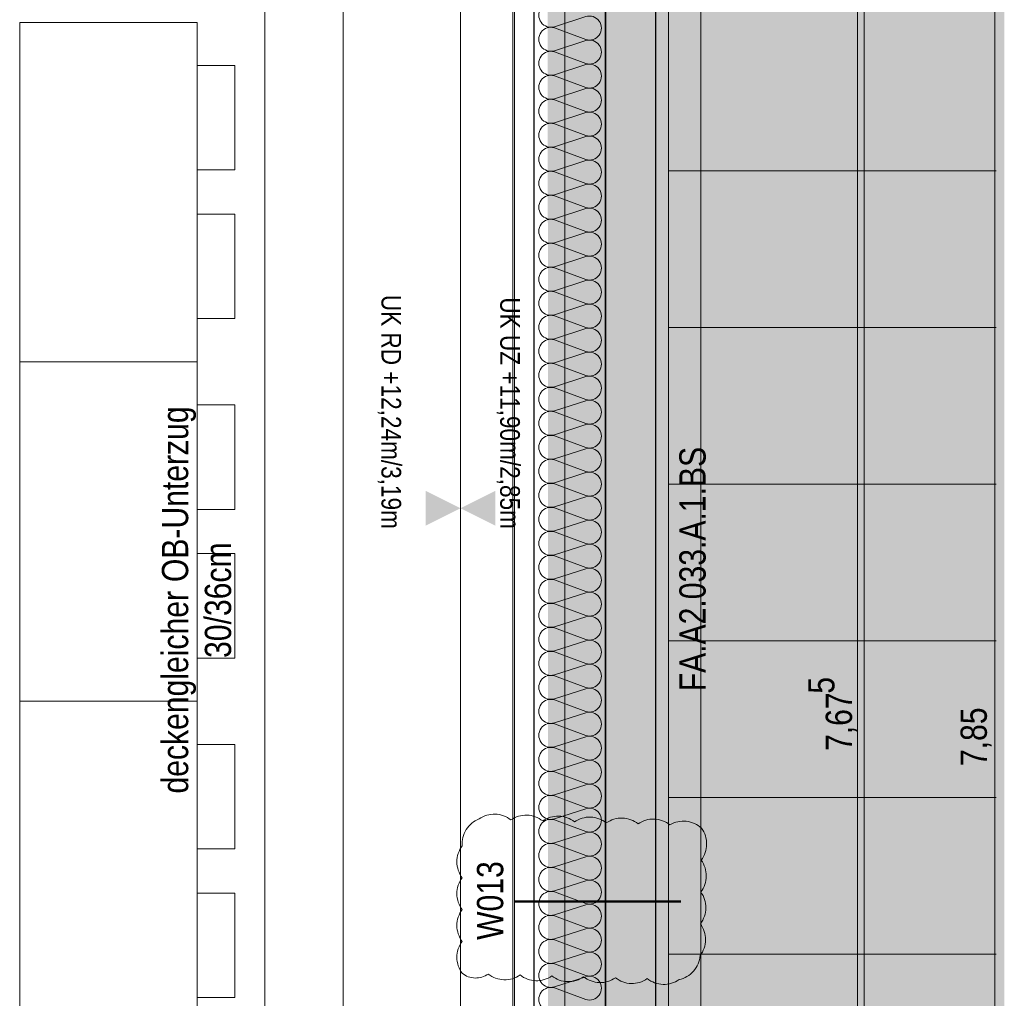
# Model space of a CAD drawing. Extents: x -620 to 300, y 62 to 1112.
# Tile 197 of 200: x 1 to 77, y 897 to 972. Entities that reach past the tile are written whole.
import ezdxf
from ezdxf.lldxf.tags import DXFTag

# ---------------------------------------------------------------- set-up
doc = ezdxf.new("R2010")
doc.units = 0
doc.layers.get('0').update_dxf_attribs({"lineweight": 13})
for name, color, linetype, lineweight, true_color in [('30 -33 Aussenwände- 7 Fassade_ Elemente', 7, 'Continuous', 9, 0x00aacc), ('30 -35 Decken- 1 Konstruktion-Träger- Stahlbeton', 7, 'Continuous', 13, 0x33aa00), ('30 -35 Decken- 1 Konstruktion-Träger- Stahlbeton -Ortbeton', 7, 'Continuous', 13, 0x33aa00), ('60- 61 allgemeine Ausstattung- 1 Möbel', 9, 'Continuous', 9, 0x808080), ('60- 61 allgemeine Ausstattung- 4 Terrassen', 9, 'Continuous', 9, 0x808080), ('70 -72 Beschriftung- 1 Beschriftung allgemein', 7, 'Continuous', 9, 0xff6633), ('70 -76 Bemaßung- 2 Allgemein', 9, 'Continuous', 5, 0x808080), ('70 -77 Revision- 2 Wolken', 7, 'Continuous', 18, 0x944cff), ('iwb_Layout BA_Markierung', 7, 'Continuous', 9, 0xbadcdc)]:
    doc.layers.add(name, color=color, linetype=linetype, lineweight=lineweight, true_color=true_color)
doc.layers.add('70 -71 Achsen- 1 Gebäudeachsen', color=7, linetype='STRICHPUNKT2-A06CPVM0L0', lineweight=18)
doc.layers.add('70 -75 Raumstempel- 3 Wandstempel', color=7, linetype='Continuous', lineweight=50)
doc.styles.get("Standard").update_dxf_attribs({"font": 'ARIALN.TTF'})
tags = doc.linetypes.add('grob-A06CPVLVL0', pattern=[14, 3, -8, 3]).pattern_tags.tags
tags[8:9] = [DXFTag(74, 4), DXFTag(75, 0), DXFTag(340, '0'), DXFTag(46, 0.0), DXFTag(50, 0.0), DXFTag(44, 0.0), DXFTag(45, 0.0)]
tags[6:7] = [DXFTag(74, 4), DXFTag(75, 0), DXFTag(340, '0'), DXFTag(46, 0.0), DXFTag(50, 0.0), DXFTag(44, 0.0), DXFTag(45, 0.0)]
tags[4:5] = [DXFTag(74, 4), DXFTag(75, 0), DXFTag(340, '0'), DXFTag(46, 0.0), DXFTag(50, 0.0), DXFTag(44, 0.0), DXFTag(45, 0.0)]
tags = doc.linetypes.add('STRICHPUNKT2-A06CPVM0L0', pattern=[12.7, 6.35, -3.175, 0, -3.175]).pattern_tags.tags
tags[10:11] = [DXFTag(74, 4), DXFTag(75, 0), DXFTag(340, '0'), DXFTag(46, 0.0), DXFTag(50, 0.0), DXFTag(44, 0.0), DXFTag(45, 0.0)]
tags[8:9] = [DXFTag(74, 4), DXFTag(75, 0), DXFTag(340, '0'), DXFTag(46, 0.0), DXFTag(50, 0.0), DXFTag(44, 0.0), DXFTag(45, 0.0)]
tags[6:7] = [DXFTag(74, 4), DXFTag(75, 0), DXFTag(340, '0'), DXFTag(46, 0.0), DXFTag(50, 0.0), DXFTag(44, 0.0), DXFTag(45, 0.0)]
tags[4:5] = [DXFTag(74, 4), DXFTag(75, 0), DXFTag(340, '0'), DXFTag(46, 0.0), DXFTag(50, 0.0), DXFTag(44, 0.0), DXFTag(45, 0.0)]

# ---------------------------------------------------------------- blocks, each defined once
blk = doc.blocks.new('Polygon-A06CPVLPL0')
at = {"color": 0, "linetype": 'ByBlock', "lineweight": -2, "ltscale": 0.13}
blk.add_solid([(41.663, 86.61), (41.495, 1083.814), (76.501, 86.518), (76.501, 1083.814)], dxfattribs=at)
blk = doc.blocks.new('Referenz-A06CPVM1L0')
at = {"layer": '30 -33 Aussenwände- 7 Fassade_ Elemente', "color": 0, "linetype": 'Continuous', "lineweight": 25, "ltscale": 0.25}
for p, q in [((45.924, 999.614), (45.924, 834.614)), ((40.464, 839.114), (40.464, 995.114)), ((45.924, 839.614), (45.924, 994.614)), ((49.764, 994.614), (49.764, 839.614))]:
    blk.add_line(p, q, dxfattribs=at)
at = {"layer": '30 -33 Aussenwände- 7 Fassade_ Elemente', "color": 0, "linetype": 'Continuous', "ltscale": 0.13}
for p, q in [((50.764, 836.014), (50.764, 998.214)), ((38.964, 995.114), (38.964, 839.114)), ((44.424, 972.375), (42.024, 971.603)), ((42.024, 971.513), (44.424, 970.626)), ((44.424, 970.536), (42.024, 969.765)), ((42.024, 969.675), (44.424, 968.788)), ((44.424, 968.698), (42.024, 967.926)), ((42.024, 967.836), (44.424, 966.949)), ((44.424, 966.859), (42.024, 966.088)), ((42.024, 965.998), (44.424, 965.111)), ((44.424, 965.021), (42.024, 964.249)), ((42.024, 964.159), (44.424, 963.272)), ((44.424, 963.182), (42.024, 962.411)), ((42.024, 962.321), (44.424, 961.434)), ((44.424, 961.344), (42.024, 960.572)), ((42.024, 960.482), (44.424, 959.595)), ((44.424, 959.505), (42.024, 958.734)), ((42.024, 958.644), (44.424, 957.756)), ((44.424, 957.666), (42.024, 956.895)), ((42.024, 956.805), (44.424, 955.918)), ((44.424, 955.828), (42.024, 955.057)), ((42.024, 954.967), (44.424, 954.079)), ((44.424, 953.989), (42.024, 953.218)), ((42.024, 953.128), (44.424, 952.241)), ((44.424, 952.151), (42.024, 951.38)), ((42.024, 951.29), (44.424, 950.402)), ((44.424, 950.312), (42.024, 949.541)), ((42.024, 949.451), (44.424, 948.564)), ((44.424, 948.474), (42.024, 947.703)), ((42.024, 947.613), (44.424, 946.725)), ((44.424, 946.635), (42.024, 945.864)), ((42.024, 945.774), (44.424, 944.887)), ((44.424, 944.797), (42.024, 944.025)), ((42.024, 943.935), (44.424, 943.048)), ((44.424, 942.958), (42.024, 942.187)), ((42.024, 942.097), (44.424, 941.21)), ((44.424, 941.12), (42.024, 940.348)), ((42.024, 940.258), (44.424, 939.371)), ((44.424, 939.281), (42.024, 938.51)), ((42.024, 938.42), (44.424, 937.533)), ((44.424, 937.443), (42.024, 936.671)), ((42.024, 936.581), (44.424, 935.694)), ((44.424, 935.604), (42.024, 934.833)), ((42.024, 934.743), (44.424, 933.856)), ((44.424, 933.766), (42.024, 932.994)), ((42.024, 932.904), (44.424, 932.017)), ((44.424, 931.927), (42.024, 931.156)), ((42.024, 931.066), (44.424, 930.179)), ((44.424, 930.089), (42.024, 929.317)), ((42.024, 929.227), (44.424, 928.34)), ((44.424, 928.25), (42.024, 927.479)), ((42.024, 927.389), (44.424, 926.502)), ((44.424, 926.412), (42.024, 925.64)), ((42.024, 925.55), (44.424, 924.663)), ((44.424, 924.573), (42.024, 923.802)), ((42.024, 923.712), (44.424, 922.824)), ((44.424, 922.734), (42.024, 921.963)), ((42.024, 921.873), (44.424, 920.986)), ((44.424, 920.896), (42.024, 920.125)), ((42.024, 920.035), (44.424, 919.147)), ((44.424, 919.057), (42.024, 918.286)), ((42.024, 918.196), (44.424, 917.309)), ((44.424, 917.219), (42.024, 916.448)), ((42.024, 916.358), (44.424, 915.47)), ((44.424, 915.38), (42.024, 914.609)), ((42.024, 914.519), (44.424, 913.632)), ((44.424, 913.542), (42.024, 912.77)), ((42.024, 912.68), (44.424, 911.793)), ((44.424, 911.703), (42.024, 910.932)), ((42.024, 910.842), (44.424, 909.955)), ((44.424, 909.865), (42.024, 909.093)), ((42.024, 909.003), (44.424, 908.116)), ((44.424, 908.026), (42.024, 907.255)), ((42.024, 907.165), (44.424, 906.278)), ((44.424, 906.188), (42.024, 905.416)), ((42.024, 905.326), (44.424, 904.439)), ((44.424, 904.349), (42.024, 903.578)), ((42.024, 903.488), (44.424, 902.601)), ((44.424, 902.511), (42.024, 901.739)), ((42.024, 901.649), (44.424, 900.762)), ((44.424, 900.672), (42.024, 899.901)), ((42.024, 899.811), (44.424, 898.924)), ((44.424, 898.834), (42.024, 898.062)), ((42.024, 897.972), (44.424, 897.085))]:
    blk.add_line(p, q, dxfattribs=at)
for centre, major_axis, end_param in [((41.742, 972.478), (0.282, 0.874), 3.765224), ((44.705, 971.5), (-0.282, -0.874), 3.764652), ((41.742, 970.639), (0.282, 0.874), 3.765224), ((44.705, 969.662), (-0.282, -0.874), 3.764652), ((41.742, 968.801), (0.282, 0.874), 3.765224), ((44.705, 967.823), (-0.282, -0.874), 3.764652), ((41.742, 966.962), (0.282, 0.874), 3.765224), ((44.705, 965.985), (-0.282, -0.874), 3.764652), ((41.742, 965.124), (0.282, 0.874), 3.765224), ((44.705, 964.146), (-0.282, -0.874), 3.764652), ((41.742, 963.285), (0.282, 0.874), 3.765224), ((44.705, 962.308), (-0.282, -0.874), 3.764652), ((41.742, 961.446), (0.282, 0.874), 3.765224), ((44.705, 960.469), (-0.282, -0.874), 3.764652), ((41.742, 959.608), (0.282, 0.874), 3.765224), ((44.705, 958.631), (-0.282, -0.874), 3.764652), ((41.742, 957.769), (0.282, 0.874), 3.765224), ((44.705, 956.792), (-0.282, -0.874), 3.764652), ((41.742, 955.931), (0.282, 0.874), 3.765224), ((44.705, 954.954), (-0.282, -0.874), 3.764652), ((41.742, 954.092), (0.282, 0.874), 3.765224), ((44.705, 953.115), (-0.282, -0.874), 3.764652), ((41.742, 952.254), (0.282, 0.874), 3.765224), ((44.705, 951.277), (-0.282, -0.874), 3.764652), ((41.742, 950.415), (0.282, 0.874), 3.765224), ((44.705, 949.438), (-0.282, -0.874), 3.764652), ((41.742, 948.577), (0.282, 0.874), 3.765224), ((44.705, 947.6), (-0.282, -0.874), 3.764652), ((41.742, 946.738), (0.282, 0.874), 3.765224), ((44.705, 945.761), (-0.282, -0.874), 3.764652), ((41.742, 944.9), (0.282, 0.874), 3.765224), ((44.705, 943.923), (-0.282, -0.874), 3.764652), ((41.742, 943.061), (0.282, 0.874), 3.765224), ((44.705, 942.084), (-0.282, -0.874), 3.764652), ((41.742, 941.223), (0.282, 0.874), 3.765224), ((44.705, 940.245), (-0.282, -0.874), 3.764652), ((41.742, 939.384), (0.282, 0.874), 3.765224), ((44.705, 938.407), (-0.282, -0.874), 3.764652), ((41.742, 937.546), (0.282, 0.874), 3.765224), ((44.705, 936.568), (-0.282, -0.874), 3.764652), ((41.742, 935.707), (0.282, 0.874), 3.765224), ((44.705, 934.73), (-0.282, -0.874), 3.764652), ((41.742, 933.869), (0.282, 0.874), 3.765224), ((44.705, 932.891), (-0.282, -0.874), 3.764652), ((41.742, 932.03), (0.282, 0.874), 3.765224), ((44.705, 931.053), (-0.282, -0.874), 3.764652), ((41.742, 930.192), (0.282, 0.874), 3.765224), ((44.705, 929.214), (-0.282, -0.874), 3.764652), ((41.742, 928.353), (0.282, 0.874), 3.765224), ((44.705, 927.376), (-0.282, -0.874), 3.764652), ((41.742, 926.514), (0.282, 0.874), 3.765224), ((44.705, 925.537), (-0.282, -0.874), 3.764652), ((41.742, 924.676), (0.282, 0.874), 3.765224), ((44.705, 923.699), (-0.282, -0.874), 3.764652), ((41.742, 922.837), (0.282, 0.874), 3.765224), ((44.705, 921.86), (-0.282, -0.874), 3.764652), ((41.742, 920.999), (0.282, 0.874), 3.765224), ((44.705, 920.022), (-0.282, -0.874), 3.764652), ((41.742, 919.16), (0.282, 0.874), 3.765224), ((44.705, 918.183), (-0.282, -0.874), 3.764652), ((41.742, 917.322), (0.282, 0.874), 3.765224), ((44.705, 916.345), (-0.282, -0.874), 3.764652), ((41.742, 915.483), (0.282, 0.874), 3.765224), ((44.705, 914.506), (-0.282, -0.874), 3.764652), ((41.742, 913.645), (0.282, 0.874), 3.765224), ((44.705, 912.668), (-0.282, -0.874), 3.764652), ((41.742, 911.806), (0.282, 0.874), 3.765224), ((44.705, 910.829), (-0.282, -0.874), 3.764652), ((41.742, 909.968), (0.282, 0.874), 3.765224), ((44.705, 908.99), (-0.282, -0.874), 3.764652), ((41.742, 908.129), (0.282, 0.874), 3.765224), ((44.705, 907.152), (-0.282, -0.874), 3.764652), ((41.742, 906.291), (0.282, 0.874), 3.765224), ((44.705, 905.313), (-0.282, -0.874), 3.764652), ((41.742, 904.452), (0.282, 0.874), 3.765224), ((44.705, 903.475), (-0.282, -0.874), 3.764652), ((41.742, 902.614), (0.282, 0.874), 3.765224), ((44.705, 901.636), (-0.282, -0.874), 3.764652), ((41.742, 900.775), (0.282, 0.874), 3.765224), ((44.705, 899.798), (-0.282, -0.874), 3.764652), ((41.742, 898.937), (0.282, 0.874), 3.765224), ((44.705, 897.959), (-0.282, -0.874), 3.764652), ((41.742, 897.098), (0.282, 0.874), 3.765224)]:
    blk.add_ellipse(centre, major_axis=major_axis, ratio=1, start_param=0, end_param=end_param, dxfattribs=at)
at = {"layer": '30 -35 Decken- 1 Konstruktion-Träger- Stahlbeton', "color": 0, "linetype": 'grob-A06CPVLVL0', "lineweight": -2, "ltscale": 0.13}
for p, q in [((34.824, 778.614), (34.824, 995.614)), ((42.824, 778.614), (42.824, 995.614))]:
    blk.add_line(p, q, dxfattribs=at)
at = {"layer": '30 -35 Decken- 1 Konstruktion-Träger- Stahlbeton -Ortbeton', "color": 0, "linetype": 'Continuous', "lineweight": -2, "ltscale": 0.13}
for p, q in [((19.824, 837.614), (19.824, 996.618)), ((25.824, 996.618), (25.824, 837.614))]:
    blk.add_line(p, q, dxfattribs=at)
at = {"layer": '60- 61 allgemeine Ausstattung- 1 Möbel', "color": 0, "linetype": 'Continuous', "ltscale": 0.13}
for p, q in [((1.039, 945.937), (1.039, 971.937)), ((1.039, 971.937), (14.639, 971.937)), ((14.639, 971.937), (14.639, 945.937)), ((14.639, 960.632), (14.639, 968.632)), ((14.639, 968.632), (17.52, 968.632)), ((17.52, 968.632), (17.52, 960.632)), ((17.52, 960.632), (14.639, 960.632)), ((14.639, 949.242), (14.639, 957.242)), ((14.639, 957.242), (17.52, 957.242)), ((17.52, 957.242), (17.52, 949.242)), ((17.52, 949.242), (14.639, 949.242)), ((1.039, 919.937), (1.039, 945.937)), ((1.039, 945.937), (14.639, 945.937)), ((14.639, 945.937), (1.039, 945.937)), ((14.639, 945.937), (14.639, 919.937)), ((14.639, 934.632), (14.639, 942.632)), ((14.639, 942.632), (17.52, 942.632)), ((17.52, 942.632), (17.52, 934.632)), ((17.52, 934.632), (14.639, 934.632)), ((14.639, 923.242), (14.639, 931.242)), ((14.639, 931.242), (17.52, 931.242)), ((17.52, 931.242), (17.52, 923.242)), ((17.52, 923.242), (14.639, 923.242)), ((14.639, 919.937), (1.039, 919.937)), ((1.039, 893.937), (1.039, 919.937)), ((1.039, 919.937), (14.639, 919.937)), ((14.639, 919.937), (14.639, 893.937)), ((14.639, 908.632), (14.639, 916.632)), ((14.639, 916.632), (17.52, 916.632)), ((17.52, 916.632), (17.52, 908.632)), ((17.52, 908.632), (14.639, 908.632)), ((14.639, 897.242), (14.639, 905.242)), ((14.639, 905.242), (17.52, 905.242)), ((17.52, 905.242), (17.52, 897.242)), ((17.52, 897.242), (14.639, 897.242))]:
    blk.add_line(p, q, dxfattribs=at)
at = {"layer": '60- 61 allgemeine Ausstattung- 4 Terrassen', "color": 0}
for p, q in [((53.244, 786.554), (53.244, 1005.014)), ((65.244, 786.554), (65.244, 1005.014)), ((50.763, 998.214), (50.763, 786.554)), ((50.763, 960.554), (75.885, 960.554)), ((50.763, 948.554), (75.885, 948.554)), ((50.763, 936.554), (75.885, 936.554)), ((50.763, 924.554), (75.885, 924.554)), ((50.763, 912.554), (75.885, 912.554)), ((50.763, 900.554), (75.885, 900.554))]:
    blk.add_line(p, q, dxfattribs=at)
at = {"layer": '70 -71 Achsen- 1 Gebäudeachsen', "color": 0, "linetype": 'STRICHPUNKT2-A06CPVM0L0', "ltscale": 0.18}
blk.add_line((38.824, 1084.554), (38.824, 85.114), dxfattribs=at)
at = {"layer": '70 -75 Raumstempel- 3 Wandstempel', "color": 0, "linetype": 'Continuous', "ltscale": 0.5}
blk.add_line((38.963, 904.596), (51.703, 904.596), dxfattribs=at)
at = {"layer": '70 -76 Bemaßung- 2 Allgemein', "color": 0, "linetype": 'Continuous', "ltscale": 0.13}
for p, q in [((65.764, 843.174), (65.764, 994.553)), ((75.764, 839.674), (75.764, 994.553))]:
    blk.add_line(p, q, dxfattribs=at)
at = {"layer": '70 -76 Bemaßung- 2 Allgemein', "color": 0, "lineweight": 0}
for points in [[(32.153, 933.382), (34.824, 934.714), (32.155, 936.052)], [(37.494, 933.382), (34.824, 934.714), (37.493, 936.052)]]:
    blk.add_solid(points, dxfattribs=at)
at = {"layer": '70 -77 Revision- 2 Wolken', "color": 0, "linetype": 'Continuous', "ltscale": 0.18}
for centre, major_axis in [((36.978, 909.018), (-0.728, 1.897)), ((37.419, 909.253), (0.062, 2.031)), ((37.419, 909.253), (1.268, 1.587)), ((39.856, 909.178), (0.062, 2.031)), ((39.856, 909.178), (1.268, 1.587)), ((42.293, 909.103), (0.062, 2.031)), ((42.293, 909.103), (1.268, 1.587)), ((44.731, 909.029), (0.062, 2.031)), ((44.731, 909.029), (1.268, 1.587)), ((47.168, 908.954), (0.062, 2.031)), ((47.168, 908.954), (1.268, 1.587)), ((49.605, 908.879), (0.062, 2.031)), ((49.605, 908.879), (1.268, 1.587)), ((36.978, 909.018), (-1.721, 1.081)), ((51.909, 908.719), (0.22, 2.02)), ((51.909, 908.719), (1.388, 1.484)), ((51.657, 909.003), (2.032, -0.025)), ((36.579, 907.631), (-1.626, 1.219)), ((51.657, 909.003), (1.611, -1.239)), ((36.579, 907.631), (-2.032, 0)), ((51.628, 906.565), (2.032, -0.025)), ((36.579, 905.192), (-1.626, 1.219)), ((51.628, 906.565), (1.611, -1.239)), ((36.579, 905.192), (-2.032, 0)), ((51.598, 904.127), (2.032, -0.025)), ((51.598, 904.127), (1.611, -1.239)), ((36.579, 902.754), (-1.626, 1.219)), ((36.579, 902.754), (-2.032, 0)), ((51.569, 901.688), (2.032, -0.025)), ((36.579, 900.316), (-1.626, 1.219)), ((51.569, 901.688), (1.611, -1.239)), ((36.579, 900.316), (-2.032, 0)), ((51.153, 900.602), (1.529, -1.338)), ((35.99, 900.398), (-1.037, -1.302)), ((35.99, 900.398), (-0.048, -1.664)), ((38.215, 900.628), (-1.266, -1.59)), ((38.215, 900.628), (-0.059, -2.031)), ((40.653, 900.557), (-1.266, -1.59)), ((40.653, 900.557), (-0.059, -2.031)), ((43.09, 900.487), (-1.266, -1.59)), ((43.09, 900.487), (-0.059, -2.031)), ((45.528, 900.416), (-1.266, -1.59)), ((45.528, 900.416), (-0.059, -2.031)), ((47.965, 900.345), (-1.266, -1.59)), ((51.153, 900.602), (0.421, -1.988)), ((47.965, 900.345), (-0.059, -2.031)), ((50.402, 900.275), (-1.266, -1.59)), ((50.402, 900.275), (-0.059, -2.031))]:
    blk.add_ellipse(centre, major_axis=major_axis, ratio=1, start_param=0, end_param=0.643501, dxfattribs=at)
at = {"layer": '70 -72 Beschriftung- 1 Beschriftung allgemein', "color": 0, "linetype": 'Continuous', "ltscale": 0.13, "char_height": 2.01377, "attachment_point": 1, "rotation": 90}
for s, insert in [('{\\fArial Narrow;OB-Unterzug}', (11.938, 929.06)), ('{\\fArial Narrow;FA.A2.033.A.1.BS}', (51.596, 920.697)), ('{\\fArial Narrow;30/36cm}', (15.229, 923.251)), ('{\\fArial Narrow;deckengleicher}', (11.938, 912.863))]:
    blk.add_mtext(s, dxfattribs=dict(at, insert=insert))
at = {"layer": '70 -75 Raumstempel- 3 Wandstempel', "color": 0, "linetype": 'Continuous', "ltscale": 0.5, "insert": (36.085, 901.654), "char_height": 2.01377, "attachment_point": 1, "rotation": 90}
blk.add_mtext('{\\fArial Narrow;W013}', dxfattribs=at)
at = {"layer": '70 -76 Bemaßung- 2 Allgemein', "color": 0, "linetype": 'Continuous', "ltscale": 0.13, "attachment_point": 1}
for s, insert, char_height, rotation in [('{\\fArial Narrow;UK RD +12,24m/3,19m}', (30.273, 951.066), 1.51033, 270), ('{\\fArial Narrow;UK UZ +11,90m/2,85m}', (39.374, 950.874), 1.51033, 270), ('{\\fArial Narrow;5}', (61.471, 920.51), 2.01377, 90), ('{\\fArial Narrow;7,67}', (62.814, 916.124), 2.01377, 90), ('{\\fArial Narrow;7,85}', (73.148, 914.969), 2.01377, 90)]:
    blk.add_mtext(s, dxfattribs=dict(at, insert=insert, char_height=char_height, rotation=rotation))

msp = doc.modelspace()

# ---------------------------------------------------------------- block references
at = {"color": 8, "lineweight": 13, "ltscale": 0.13, "true_color": 0x808080}
msp.add_blockref('Referenz-A06CPVM1L0', (0, 0), dxfattribs=at)
at = {"layer": 'iwb_Layout BA_Markierung', "ltscale": 0.13}
msp.add_blockref('Polygon-A06CPVLPL0', (0, 0), dxfattribs=at)

doc.saveas('drawing.dxf')
